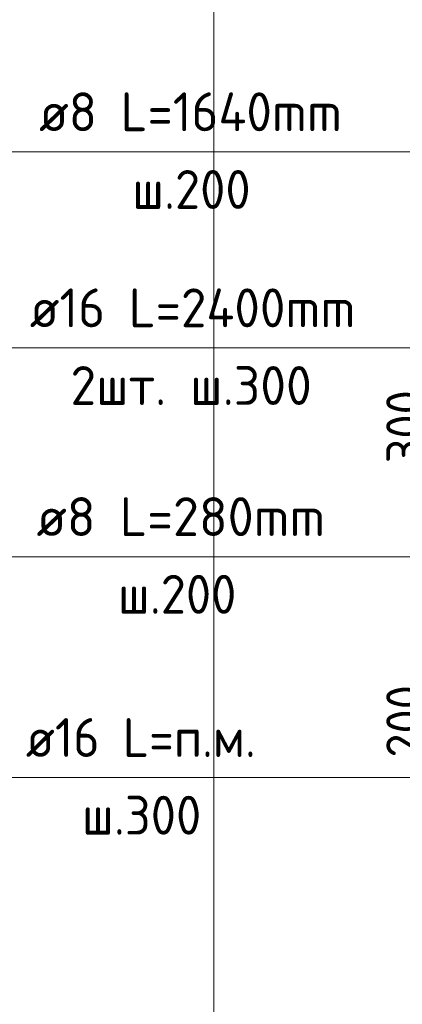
# Model space of a CAD drawing. Header units: millimetres. Extents: x 0 to 42000, y 0 to 29700.
# Tile 22 of 30: x 25564 to 27734, y 21308 to 26886. Entities that reach past the tile are written whole.
import ezdxf

# ---------------------------------------------------------------- set-up
doc = ezdxf.new("R2010")
doc.units = ezdxf.units.MM
for name, color, linetype, lineweight in [('S1 Продольная арматура', 52, 'Continuous', 25), ('S2 ДОП Продольная арматура', 52, 'Continuous', 25), ('Standard', 7, 'Continuous', 25), ('Затяжка', 52, 'Continuous', 25), ('Позиционная метка линия выноска', 7, 'Continuous', 13), ('Хомут', 52, 'Continuous', 25)]:
    doc.layers.add(name, color=color, linetype=linetype, lineweight=lineweight)
doc.styles.add('ISOCPEUR', font='txt')

msp = doc.modelspace()

# ---------------------------------------------------------------- linework, layer by layer
at = {"layer": 'Standard', "color": 254, "linetype": 'Continuous', "lineweight": 18, "true_color": 0xc4c4ff, "transparency": 33554687}
msp.add_lwpolyline([(26666.1, 20299.7), (31911.9, 20299.7), (31911.9, 28866.7), (26666.1, 28866.7), (26666.1, 20299.7)], dxfattribs=at)
at = {"layer": 'Позиционная метка линия выноска', "color": 7, "linetype": 'Continuous', "lineweight": 13, "transparency": 33554687}
for p, q in [((25515.1, 26137.2), (28875.1, 26137.2)), ((28968.4, 22592.3), (25455.1, 22592.3))]:
    msp.add_line(p, q, dxfattribs=at)
for points in [[(25515.1, 25026.6), (29469.4, 25026.6), (29469.4, 25426.6), (29635.1, 25592.3)], [(25515.1, 23843.8), (29301.8, 23843.8), (29301.8, 24710.4)]]:
    msp.add_lwpolyline(points, dxfattribs=at)

# ---------------------------------------------------------------- texts
at = {"layer": 'S1 Продольная арматура', "color": 7, "linetype": 'Continuous', "lineweight": 13, "transparency": 33554687, "char_height": 220, "attachment_point": 7, "style": 'ISOCPEUR'}
for s, insert, width in [('\\W0.94;ø16 L=п.м. ', (25599.1, 22709.6), 1599.154), ('\\W0.95;ш.300 ', (25918.1, 22269.6), 962.122)]:
    msp.add_mtext(s, dxfattribs=dict(at, insert=insert, width=width))
at = {"layer": 'S2 ДОП Продольная арматура', "color": 7, "linetype": 'Continuous', "lineweight": 13, "transparency": 33554687, "char_height": 220, "attachment_point": 7, "style": 'ISOCPEUR'}
for s, insert, width in [('\\W0.96;ø16 L=2400mm ', (25621.4, 25143.9), 2172.605), ('\\W0.97;2шт. ш.300 ', (25852.4, 24703.9), 1712.331)]:
    msp.add_mtext(s, dxfattribs=dict(at, insert=insert, width=width))
at = {"layer": 'Standard', "color": 7, "linetype": 'Continuous', "lineweight": 25, "transparency": 33554687, "char_height": 220, "width": 561.981, "attachment_point": 7, "rotation": 90, "style": 'ISOCPEUR'}
for s, insert in [('\\W0.91;300', (27863.5, 24372.3)), ('\\W0.91;200', (27863.5, 22705.6))]:
    msp.add_mtext(s, dxfattribs=dict(at, insert=insert))
at = {"layer": 'Затяжка', "color": 7, "linetype": 'Continuous', "lineweight": 13, "transparency": 33554687, "char_height": 220, "attachment_point": 7, "style": 'ISOCPEUR'}
for s, insert, width in [('\\W0.98;ø8 L=280mm ', (25659.7, 23961.1), 1888.528), ('\\W0.95;ш.200 ', (26121.7, 23521.1), 962.129)]:
    msp.add_mtext(s, dxfattribs=dict(at, insert=insert, width=width))
at = {"layer": 'Хомут', "color": 7, "linetype": 'Continuous', "lineweight": 13, "transparency": 33554687, "char_height": 220, "attachment_point": 7, "style": 'ISOCPEUR'}
for s, insert, width in [('\\W0.96;ø8 L=1640mm ', (25674.4, 26254.6), 2018.394), ('\\W0.95;ш.200 ', (26202.4, 25814.6), 962.122)]:
    msp.add_mtext(s, dxfattribs=dict(at, insert=insert, width=width))

doc.saveas('drawing.dxf')
